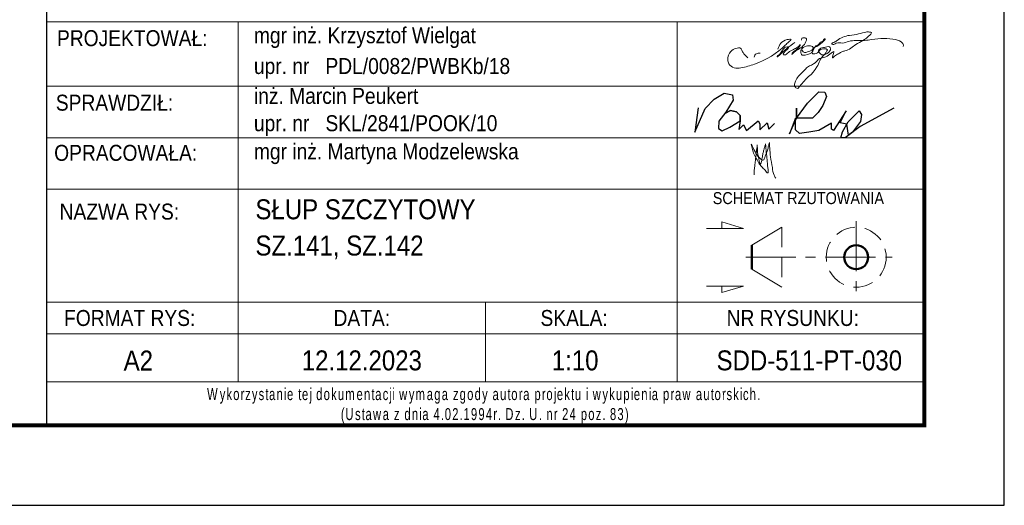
# Model space of a CAD drawing. Header units: millimetres. Extents: x -150 to 456, y 13545 to 14040.
# Tile 8 of 15: x 326 to 450, y 13545 to 13606. Entities that reach past the tile are written whole.
import ezdxf
from ezdxf.enums import TextEntityAlignment as Align

# ---------------------------------------------------------------- set-up
doc = ezdxf.new("R2010")
doc.units = ezdxf.units.MM
doc.header["$LTSCALE"] = 10
doc.linetypes.add('HIDDEN', pattern=[0.375, 0.25, -0.125])
doc.linetypes.add('MITTE', pattern=[2, 1.25, -0.25, 0.25, -0.25])
doc.layers.add('_FORMATKA', color=8, linetype='Continuous', plot=False)
for name, color, linetype, lineweight in [('_RAMKA', 7, 'Continuous', 35), ('_Tabelka', 7, 'Continuous', 25), ('PS_DIM', 4, 'Continuous', 13), ('PS_Hidden', 2, 'HIDDEN', 9), ('PS_MIDLINE', 5, 'MITTE', 13), ('PS_Pos', 1, 'Continuous', 15), ('PS_SOLID', 7, 'Continuous', 30), ('PS_TEXT', 3, 'Continuous', 18)]:
    doc.layers.add(name, color=color, linetype=linetype, lineweight=lineweight)
doc.styles.add('gil', font='txt', dxfattribs={"width": 0.9})

# ---------------------------------------------------------------- blocks, each defined once
blk = doc.blocks.new('*U122')
at = {"layer": '_FORMATKA', "lineweight": -3}
blk.add_lwpolyline([(-594, 0), (0, 0), (0, 420), (-594, 420)], close=True, dxfattribs=at)
at = {"layer": '_RAMKA', "lineweight": -3, "const_width": 0.5}
blk.add_lwpolyline([(-564, 10), (-10, 10), (-10, 410), (-564, 410)], close=True, dxfattribs=at)
blk = doc.blocks.new('A$C077725B1')
at = {"layer": 'PS_SOLID', "color": 5, "lineweight": 25}
for points in [[(0.45, 3.96), (0, 0.74), (1.35, 3.86), (2.53, 5.09), (3.87, 5.86), (4.96, 5.66), (5.03, 4.97), (4.09, 3.39), (3.17, 2.17), (3.12, 1.2), (3.6, 0.93), (4.61, 1.41), (5.99, 2.21), (5.97, 2.95), (5.49, 3.43), (4.71, 3.58), (3.95, 3.2), (4.71, 3.58), (5.49, 3.43), (5.97, 2.95), (5.99, 2.21), (5.79, 1.09), (6.4, 1.71), (6.83, 0.96), (8.36, 2.21), (8.58, 1.82), (8.58, 1.03), (9.53, 1.97), (9.77, 1.14), (10.51, 1.89)], [(26.25, 3.91), (21.8, 1.47), (19.81, 0), (19.26, 0), (19.47, 0.79), (20.21, 2.08), (21.68, 3.55), (21.99, 3.05), (21.86, 2.14), (20.81, 0.74), (20.25, 0.33), (20.03, 1.78), (19.17, 1.98), (19.96, 3.54), (18.27, 0.97), (18, 1.12), (18, 1.91), (16.37, 0.97), (15.05, 0.72), (13.81, 0.54), (13.29, 1.06), (13.29, 2.56), (12.47, 0.52), (13.42, 2.59), (13.42, 3.89), (13.42, 2.59), (14.85, 4.56), (16.34, 6.04), (17.15, 6.01), (17.36, 5.44), (16.89, 4.25), (16.25, 3.31), (15.51, 2.56), (13.42, 2.59)]]:
    blk.add_lwpolyline(points, dxfattribs=at)
blk = doc.blocks.new('tabela_rys')
at = {"layer": '_Tabelka', "color": 251, "lineweight": 15}
for p, q in [((21.62, 58.32), (131.62, 58.32)), ((21.62, 58.32), (131.62, 58.32)), ((45.62, 58.32), (45.62, 37.33)), ((100.62, 58.32), (100.62, 37.33)), ((21.62, 50.24), (131.62, 50.24)), ((21.62, 43.79), (131.62, 43.79)), ((21.62, 37.33), (131.62, 37.33)), ((21.62, 37.33), (131.62, 37.33)), ((21.62, 37.33), (131.62, 37.33)), ((21.62, 37.33), (131.62, 37.33)), ((21.62, 37.33), (131.62, 37.33)), ((21.62, 37.33), (131.62, 37.33)), ((21.62, 37.33), (131.62, 37.33)), ((21.62, 37.33), (131.62, 37.33)), ((45.62, 37.33), (45.62, 23.22)), ((100.62, 37.33), (100.62, 13.22)), ((21.62, 23.22), (131.62, 23.22)), ((131.62, 23.22), (21.62, 23.22)), ((45.62, 23.22), (45.62, 13.22)), ((76.62, 23.22), (76.62, 13.22)), ((21.62, 19.22), (131.62, 19.22)), ((21.62, 13.22), (131.62, 13.22))]:
    blk.add_line(p, q, dxfattribs=at)
at = {"layer": '_Tabelka', "color": 251, "lineweight": 30}
blk.add_lwpolyline([(131.62, 123.55), (21.62, 123.55), (21.62, 7.77), (131.62, 7.77)], close=True, dxfattribs=at)
at = {"layer": 'PS_DIM', "color": 5, "true_color": 0x1d16e9}
for points in [[(116.27, 54.78), (116.4, 54.56), (116.58, 54.45), (116.96, 54.56), (117.27, 54.64), (117.58, 54.82), (117.66, 55.11), (117.19, 55.3), (116.43, 55.09), (116.18, 54.85), (116.11, 54.56), (116.28, 54.15), (116.65, 54.15), (117.64, 54.62), (118.01, 55.28), (118.3, 55.44), (118.6, 55.74), (118.91, 55.92), (119.04, 56.14), (119.09, 56.16), (118.24, 55.3), (117.84, 55.07), (117.57, 54.61), (117.57, 54.35), (118.03, 54.35), (118.3, 54.51), (118.35, 54.72), (118.63, 54.99), (119.09, 55.11), (119.38, 55.19), (119.72, 55.19), (119.86, 54.94), (119.56, 54.42), (119.25, 54.24), (118.63, 54.24), (118.45, 54.43), (118.39, 54.64), (119.46, 54.8), (119.3, 54.52), (119.18, 54.31), (118.99, 54.13), (118.15, 52.67), (115.93, 50.15), (115.75, 49.97), (115.52, 50.04), (115.33, 50.36), (115.46, 50.86), (115.83, 51.49), (116.51, 52.17), (116.97, 52.63), (117.94, 53.19), (118.45, 53.7), (119.24, 53.91), (120.28, 54.51), (120.08, 53.78), (120.47, 54.09), (120.72, 54.24), (120.96, 54.38), (121.28, 54.56), (121.66, 54.66), (123.03, 55.46), (124.83, 56.69), (124.99, 56.96), (124.75, 57.03), (124.29, 57.03), (123.37, 56.78), (122.22, 56.61), (121.4, 56.39), (120.69, 55.98), (120.26, 55.73), (120.02, 55.6), (120.05, 55.5), (120.57, 55.64), (121.34, 55.64), (122.15, 55.85), (123.03, 55.97), (124.11, 55.97), (125.01, 56.08), (128, 56.08), (128.89, 55.57), (128.97, 55.25), (128.95, 55.23)], [(109.48, 53.8), (108.99, 54.29), (108.79, 54.65), (108.6, 54.97), (107.99, 54.97), (107.36, 54.6), (106.97, 53.57), (107.12, 53.03), (107.77, 52.55), (108.62, 52.55), (110.32, 53), (114.18, 55.37), (114.63, 55.81), (114.9, 56.08), (114.41, 56.08), (113.23, 54.9)], [(115.36, 55.7), (113.22, 53.93), (113.18, 53.9), (113.18, 53.98), (113.33, 54.13), (113.56, 54.36), (114.45, 55.17), (114.55, 55.14), (113.99, 54.42), (113.95, 54.18), (114.03, 54.16), (114.58, 54.48), (115.19, 54.83), (115.46, 54.98), (115.73, 55.14), (115.95, 55.36), (116.04, 55.45), (116.06, 55.39), (116.02, 55.28), (115.29, 54.61), (115.06, 54.38), (115.02, 54.23), (115.14, 54.35), (115.64, 54.75), (116.77, 55.82), (116.82, 56), (116.82, 56.17), (116.69, 56.3), (116.5, 56.3), (116.26, 56.24), (116.23, 56.11), (116.23, 56)], [(111.02, 54.38), (110.58, 54.31), (110.37, 54.14), (110.28, 53.86)], [(109.92, 42.99), (110.36, 42.1), (110.66, 41.59), (111.09, 41.15), (111.38, 40.99), (111.66, 41.47), (111.96, 42.25), (112.08, 42.76), (112.2, 43.19)], [(112.2, 43.19), (112.23, 42.5), (112.33, 41.38), (112.56, 40.06), (112.77, 39.1), (112.98, 38.73)], [(111.71, 43.01), (111.79, 41.97), (111.9, 41.03), (111.99, 40.03), (111.99, 39.38), (111.65, 39.72), (111.22, 40.15), (110.84, 40.68), (110.65, 41.02), (110.26, 41.69), (110.08, 42.33), (109.92, 42.99)], [(110.26, 39.14), (110.35, 40.27), (110.43, 40.94), (110.49, 41.47), (110.59, 42.26), (110.65, 42.75), (110.65, 42.9)], [(110.65, 42.9), (110.68, 42.38), (110.68, 42.14), (110.7, 41.97), (110.71, 41.9), (110.76, 41.68), (110.81, 41.47), (110.84, 41.29), (110.91, 40.88), (111.01, 40.53), (111.04, 40.47), (111.14, 40.66), (111.22, 40.95), (111.29, 41.28), (111.38, 41.81), (111.5, 42.26), (111.6, 42.66), (111.71, 43.03)]]:
    blk.add_spline(points, degree=3, dxfattribs=at)
at = {"layer": 'PS_Hidden'}
blk.add_line((113.73, 32.58), (113.73, 25.08), dxfattribs=at)
blk.add_circle((123.07, 28.83), 3.75, dxfattribs=at)
at = {"layer": 'PS_MIDLINE', "ltscale": 0.5}
for p, q in [((123.07, 33.33), (123.07, 24.33)), ((109.23, 28.83), (127.57, 28.83))]:
    blk.add_line(p, q, dxfattribs=at)
at = {"layer": 'PS_Pos'}
for p, q in [((109.98, 30.33), (113.73, 32.58)), ((113.73, 25.08), (109.98, 27.33))]:
    blk.add_line(p, q, dxfattribs=at)
at = {"layer": 'PS_Pos', "lineweight": 50}
blk.add_line((109.98, 27.33), (109.98, 30.33), dxfattribs=at)
at = {"layer": 'PS_SOLID', "lineweight": 50}
blk.add_line((109.98, 30.33), (109.98, 27.33), dxfattribs=at)
blk.add_circle((123.07, 28.83), 1.5, dxfattribs=at)
blk.add_circle((123.07, 28.83), 1.5, dxfattribs=at)
at = {"layer": 'PS_TEXT', "color": 7}
for p, q in [((108.95, 32.44), (104.3, 32.44)), ((108.95, 32.44), (106.22, 33.26)), ((106.22, 33.26), (106.22, 32.44)), ((108.95, 25.21), (104.3, 25.21)), ((108.95, 25.21), (106.22, 24.39)), ((106.22, 24.39), (106.22, 25.21))]:
    blk.add_line(p, q, dxfattribs=at)
at = {"layer": 'PS_Pos', "color": 7, "xscale": 0.9500000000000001, "yscale": 0.9500000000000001, "zscale": 0.9500000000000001}
blk.add_blockref('A$C077725B1', (102.85, 43.79), dxfattribs=at)
at = {"layer": '_Tabelka', "color": 7, "style": 'gil', "width": 0.9}
for s, p in [('mgr inż. Krzysztof Wielgat', (47.6, 56.62)), ('upr. nr   PDL/0082/PWBKb/18 ', (47.6, 52.77)), ('inż. Marcin Peukert', (47.6, 49.03)), ('upr. nr   SKL/2841/POOK/10 ', (47.6, 45.61)), ('mgr inż. Martyna Modzelewska', (47.6, 42.08))]:
    blk.add_text(s, height=2, dxfattribs=at).set_placement(p, align=Align.MIDDLE_LEFT)
at = {"layer": '_Tabelka', "color": 12, "style": 'gil', "width": 0.9}
for s, p in [('PROJEKTOWAŁ: ', (32.69, 56.26)), ('SPRAWDZIŁ: ', (30.47, 48.18)), ('OPRACOWAŁA: ', (31.87, 41.9)), ('NAZWA RYS:', (30.74, 34.54))]:
    blk.add_text(s, height=2, dxfattribs=at).set_placement(p, align=Align.MIDDLE)
at = {"layer": '_Tabelka', "color": 251, "style": 'gil', "width": 0.9}
for s, p in [('FORMAT RYS:', (32.04, 21.22)), ('DATA:', (61.12, 21.22)), ('SKALA:', (87.72, 21.22)), ('NR RYSUNKU:', (115.12, 21.22))]:
    blk.add_text(s, height=2, dxfattribs=at).set_placement(p, align=Align.MIDDLE)
at = {"layer": '_Tabelka', "color": 7, "lineweight": 13, "insert": (22.63, 10.21), "char_height": 1.5, "attachment_point": 4, "style": 'gil'}
blk.add_mtext_dynamic_manual_height_columns('\\pi19.10122;{\\W0.7;\\T1.2;Wykorzystanie tej dokumentacji wymaga zgody autora projektu i wykupienia praw autorskich.\\P\\pi35.86535;(Ustawa z dnia 4.02.1994r. Dz. U. nr 24 poz. 83)}', width=107.5936, gutter_width=12.5, heights=[0], dxfattribs=at)
at = {"layer": '_Tabelka', "color": 7, "style": 'gil', "width": 0.9}
for p in [(47.79, 34.83), (47.79, 30.29), (47.79, 26.06)]:
    blk.add_attdef('NAZWA_RYS:', text='', height=2.5, dxfattribs=at).set_placement(p, align=Align.MIDDLE_LEFT)
blk.add_attdef('FORMAT', text='', height=2.5, dxfattribs=at).set_placement((33.12, 15.91), align=Align.MIDDLE)
at = {"layer": '_Tabelka', "color": 7, "style": 'gil', "width": 0.9, "flags": 8}
for tag, p in [('DATA', (61.11, 15.91)), ('SKALA', (87.85, 15.91)), ('NR_RYSUNKU', (117.18, 15.91))]:
    blk.add_attdef(tag, text='', height=2.5, dxfattribs=at).set_placement(p, align=Align.MIDDLE)
at = {"layer": 'PS_TEXT', "color": 7, "insert": (100.88, 36.98), "char_height": 1.5, "width": 31.0028, "attachment_point": 1, "style": 'gil'}
blk.add_mtext('\\pi4.20993;SCHEMAT RZUTOWANIA', dxfattribs=at)

msp = doc.modelspace()

# ---------------------------------------------------------------- block references
at = {"layer": 'PS_DIM'}
msp.add_blockref('*U122', (449.86, 13544.75), dxfattribs=at)
at = {"layer": 'PS_DIM', "color": 7}
ref = msp.add_blockref('tabela_rys', (308.24, 13546.98), dxfattribs=at)
ref.add_attrib('FORMAT', 'A2', dxfattribs={"layer": '_Tabelka', "color": 7, "height": 2.5, "style": 'gil', "width": 0.9}).set_placement((341.36, 13562.89), align=Align.MIDDLE)
ref.add_attrib('DATA', '12.12.2023', dxfattribs={"layer": '_Tabelka', "color": 7, "height": 2.5, "style": 'gil', "width": 0.9, "flags": 8}).set_placement((369.36, 13562.89), align=Align.MIDDLE)
ref.add_attrib('SKALA', '1:10', dxfattribs={"layer": '_Tabelka', "color": 7, "height": 2.5, "style": 'gil', "width": 0.9, "flags": 8}).set_placement((396.09, 13562.89), align=Align.MIDDLE)
ref.add_attrib('NR_RYSUNKU', 'SDD-511-PT-030', dxfattribs={"layer": '_Tabelka', "color": 7, "height": 2.5, "style": 'gil', "width": 0.9, "flags": 8}).set_placement((425.43, 13562.89), align=Align.MIDDLE)
ref.add_attrib('NAZWA_RYS:', 'SŁUP SZCZYTOWY', dxfattribs={"layer": '_Tabelka', "color": 7, "height": 2.5, "style": 'gil', "width": 0.9}).set_placement((356.03, 13581.81), align=Align.MIDDLE_LEFT)
ref.add_attrib('NAZWA_RYS:', 'SZ.141, SZ.142', dxfattribs={"layer": '_Tabelka', "color": 7, "height": 2.5, "style": 'gil', "width": 0.9}).set_placement((356.03, 13577.27), align=Align.MIDDLE_LEFT)

doc.saveas('drawing.dxf')
